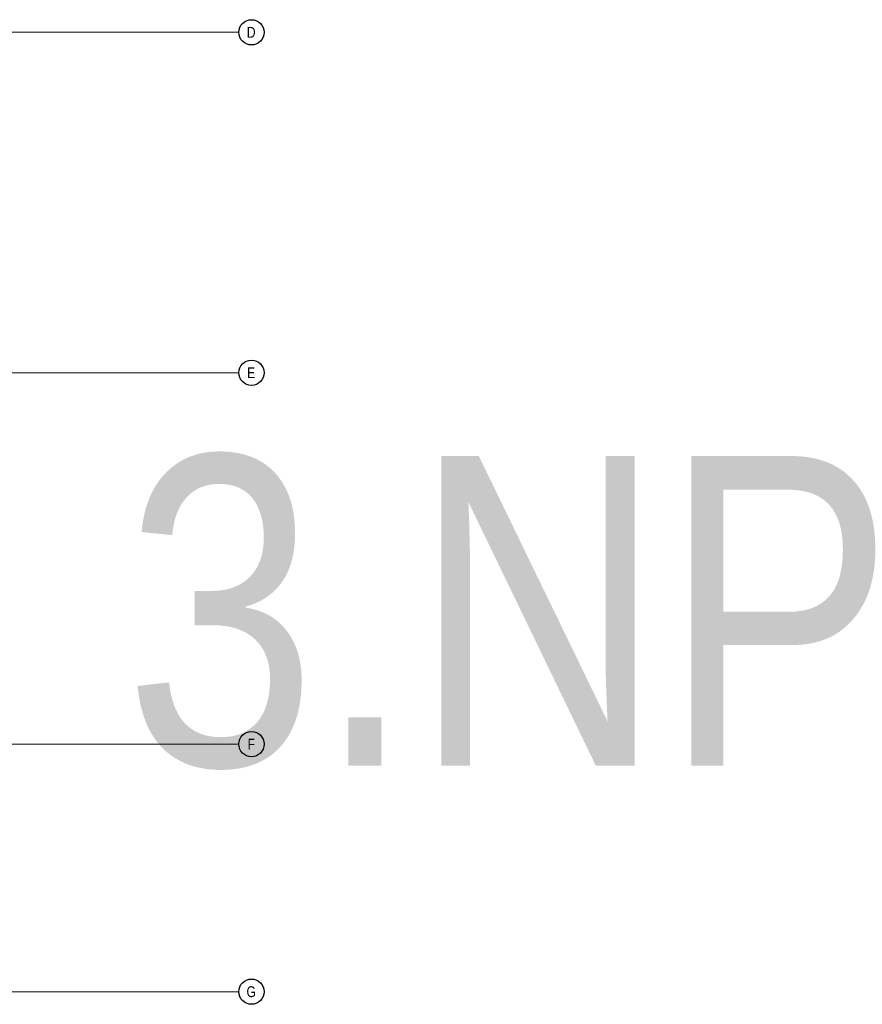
# Model space of a CAD drawing. Header units: millimetres. Extents: x -102634 to 407724, y -68883 to 155589.
# Tile 22 of 80: x 104010 to 117617, y -37987 to -22079. Entities that reach past the tile are written whole.
import ezdxf
from ezdxf.enums import TextEntityAlignment as Align
from ezdxf.lldxf.tags import DXFTag

# ---------------------------------------------------------------- set-up
doc = ezdxf.new("R2010")
doc.units = ezdxf.units.MM
doc.header["$LTSCALE"] = 20
doc.layers.add('_VÝŘEZ', color=40, linetype='Continuous', plot=False)
doc.layers.add('CKRASTR', color=7, linetype='DASHDOT', lineweight=18)
doc.layers.add('CKRASTR_POPIS', color=9, linetype='Continuous', lineweight=25)
doc.styles.add('Arial', font='arial.ttf', dxfattribs={"width": 0.8})
tags = doc.linetypes.add('DASHDOT', pattern=[25.4, 12.7, -6.35, 0, -6.35]).pattern_tags.tags
tags[10:11] = [DXFTag(74, 4), DXFTag(75, 0), DXFTag(340, '0'), DXFTag(46, 0.0), DXFTag(50, 0.0), DXFTag(44, 0.0), DXFTag(45, 0.0)]
tags[8:9] = [DXFTag(74, 4), DXFTag(75, 0), DXFTag(340, '0'), DXFTag(46, 0.0), DXFTag(50, 0.0), DXFTag(44, 0.0), DXFTag(45, 0.0)]
tags[6:7] = [DXFTag(74, 4), DXFTag(75, 0), DXFTag(340, '0'), DXFTag(46, 0.0), DXFTag(50, 0.0), DXFTag(44, 0.0), DXFTag(45, 0.0)]
tags[4:5] = [DXFTag(74, 4), DXFTag(75, 0), DXFTag(340, '0'), DXFTag(46, 0.0), DXFTag(50, 0.0), DXFTag(44, 0.0), DXFTag(45, 0.0)]

msp = doc.modelspace()

# ---------------------------------------------------------------- linework, layer by layer
at = {"layer": 'CKRASTR'}
for p, q in [((102311, -22283), (107549, -22283)), ((102932, -27783), (107537, -27783)), ((102932, -33783), (107537, -33783)), ((84519, -37783), (107549, -37783))]:
    msp.add_line(p, q, dxfattribs=at)
at = {"layer": 'CKRASTR_POPIS'}
for centre in [(107753, -22283), (107753, -27783), (107753, -33783), (107753, -37783)]:
    msp.add_circle(centre, 204, dxfattribs=at)

# ---------------------------------------------------------------- texts
at = {"layer": '_VÝŘEZ', "transparency": 33554687, "style": 'Arial', "width": 0.8}
msp.add_text('3.NP', height=5000, dxfattribs=at).set_placement((111912, -35629), align=Align.BOTTOM_CENTER)
at = {"layer": 'CKRASTR_POPIS', "style": 'Arial', "width": 0.8}
for s, p in [('D', (107749, -22283)), ('E', (107749, -27783)), ('F', (107749, -33783)), ('G', (107749, -37783))]:
    msp.add_text(s, height=175, dxfattribs=at).set_placement(p, align=Align.MIDDLE)

doc.saveas('drawing.dxf')
